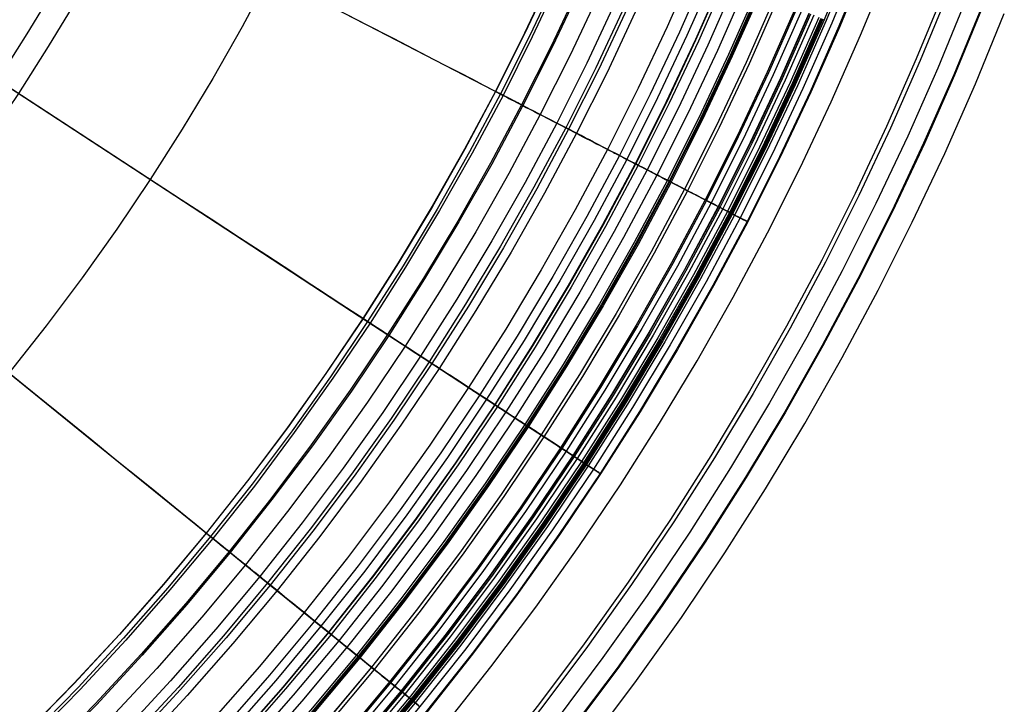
# Model space of a CAD drawing. Header units: millimetres. Extents: x -14 to 488, y -50 to 50.
# Tile 71 of 256: x 230 to 242, y -21 to -13. Entities that reach past the tile are written whole.
import ezdxf

# ---------------------------------------------------------------- set-up
doc = ezdxf.new("R2010")
doc.units = ezdxf.units.MM
doc.header["$MEASUREMENT"] = 0
doc.layers.add('Default', color=7, linetype='Continuous')

msp = doc.modelspace()

# ---------------------------------------------------------------- linework, layer by layer
at = {"layer": 'Default'}
for points in [[(240.1, -12.554), (239.783, -13.327), (239.445, -14.095), (239.086, -14.859), (238.706, -15.616), (238.306, -16.367), (237.885, -17.109), (237.445, -17.844), (236.984, -18.568), (236.503, -19.283), (236.004, -19.987), (235.485, -20.679), (234.948, -21.358), (234.392, -22.025), (233.819, -22.677), (233.229, -23.315), (232.622, -23.938), (232, -24.544), (231.362, -25.135), (230.709, -25.708)], [(240.125, -12.564), (239.807, -13.337), (239.469, -14.107), (239.11, -14.871), (238.73, -15.629), (238.33, -16.38), (237.909, -17.123), (237.468, -17.858), (237.006, -18.583), (236.526, -19.298), (236.025, -20.003), (235.506, -20.695), (234.968, -21.375), (234.413, -22.042), (233.839, -22.695), (233.248, -23.334), (232.641, -23.957), (232.018, -24.564), (231.38, -25.155), (230.727, -25.728)], [(240.192, -12.59), (239.874, -13.366), (239.535, -14.136), (239.175, -14.902), (238.794, -15.662), (238.393, -16.414), (237.971, -17.159), (237.529, -17.896), (237.067, -18.623), (236.585, -19.339), (236.084, -20.045), (235.563, -20.739), (235.024, -21.421), (234.467, -22.089), (233.893, -22.744), (233.301, -23.383), (232.692, -24.008), (232.068, -24.616), (231.428, -25.208), (230.774, -25.783)], [(240.278, -12.624), (239.959, -13.402), (239.619, -14.175), (239.259, -14.943), (238.877, -15.704), (238.474, -16.459), (238.051, -17.206), (237.608, -17.944), (237.145, -18.673), (236.661, -19.392), (236.159, -20.1), (235.637, -20.796), (235.097, -21.48), (234.538, -22.15), (233.962, -22.806), (233.368, -23.447), (232.758, -24.074), (232.132, -24.684), (231.49, -25.277), (230.834, -25.853)], [(240.287, -12.628), (239.968, -13.405), (239.628, -14.179), (239.267, -14.947), (238.885, -15.709), (238.482, -16.463), (238.059, -17.211), (237.616, -17.949), (237.152, -18.678), (236.669, -19.397), (236.166, -20.105), (235.644, -20.802), (235.104, -21.485), (234.545, -22.156), (233.968, -22.812), (233.375, -23.454), (232.764, -24.08), (232.138, -24.69), (231.496, -25.284), (230.84, -25.86)], [(238.257, -12.678), (237.935, -13.409), (237.594, -14.135), (237.233, -14.855), (236.853, -15.568), (236.453, -16.274), (236.034, -16.972), (235.596, -17.661), (235.139, -18.34), (234.664, -19.009), (234.171, -19.667), (233.66, -20.313), (233.132, -20.947), (232.588, -21.567), (232.027, -22.173), (231.45, -22.765), (230.858, -23.342), (230.252, -23.903), (229.631, -24.448), (228.998, -24.976), (228.352, -25.487)], [(238.402, -12.74), (238.079, -13.474), (237.736, -14.203), (237.373, -14.927), (236.991, -15.644), (236.589, -16.353), (236.168, -17.055), (235.728, -17.747), (235.269, -18.43), (234.791, -19.102), (234.296, -19.763), (233.783, -20.413), (233.252, -21.049), (232.704, -21.673), (232.141, -22.282), (231.561, -22.877), (230.966, -23.456), (230.357, -24.02), (229.734, -24.567), (229.097, -25.098), (228.448, -25.611)], [(231.035, -26.032), (231.694, -25.453), (232.338, -24.857), (232.966, -24.245), (233.579, -23.616), (234.175, -22.972), (234.754, -22.313), (235.316, -21.639), (235.86, -20.951), (236.387, -20.249), (236.895, -19.534), (237.385, -18.806), (237.845, -18.081), (238.288, -17.345), (238.712, -16.597), (239.117, -15.839), (239.502, -15.072), (239.868, -14.295), (240.214, -13.508), (240.541, -12.714)], [(231.035, -26.032), (231.694, -25.453), (232.338, -24.857), (232.966, -24.245), (233.579, -23.616), (234.175, -22.972), (234.754, -22.313), (235.316, -21.639), (235.86, -20.951), (236.387, -20.249), (236.895, -19.534), (237.385, -18.806), (237.845, -18.081), (238.288, -17.345), (238.712, -16.597), (239.117, -15.839), (239.502, -15.072), (239.868, -14.295), (240.214, -13.508), (240.541, -12.714)], [(233.255, -12.798), (232.928, -13.411), (232.584, -14.018), (232.224, -14.618), (231.847, -15.21), (231.455, -15.794), (231.046, -16.37), (230.622, -16.935), (230.183, -17.491), (229.729, -18.035), (229.261, -18.568), (228.779, -19.09), (228.283, -19.598), (227.774, -20.094), (227.253, -20.576), (226.72, -21.045), (226.175, -21.499), (225.62, -21.938), (225.054, -22.362), (224.479, -22.77), (223.895, -23.163)], [(233.255, -12.798), (232.928, -13.411), (232.584, -14.018), (232.224, -14.618), (231.847, -15.21), (231.455, -15.794), (231.046, -16.37), (230.622, -16.935), (230.183, -17.491), (229.729, -18.035), (229.261, -18.568), (228.779, -19.09), (228.283, -19.598), (227.774, -20.094), (227.253, -20.576), (226.72, -21.045), (226.175, -21.499), (225.62, -21.938), (225.054, -22.362), (224.479, -22.77), (223.895, -23.163)], [(236.581, -12.793), (236.256, -13.485), (235.912, -14.171), (235.549, -14.852), (235.168, -15.525), (234.769, -16.19), (234.351, -16.847), (233.916, -17.495), (233.463, -18.133), (232.993, -18.76), (232.505, -19.376), (232.002, -19.98), (231.483, -20.571), (230.948, -21.149), (230.398, -21.713), (229.834, -22.263), (229.256, -22.798), (228.664, -23.318), (228.06, -23.821), (227.444, -24.308), (226.817, -24.778), (226.179, -25.231), (225.532, -25.667)], [(236.583, -12.794), (236.258, -13.486), (235.914, -14.172), (235.551, -14.852), (235.17, -15.526), (234.77, -16.191), (234.353, -16.848), (233.917, -17.496), (233.464, -18.134), (232.994, -18.761), (232.507, -19.377), (232.003, -19.981), (231.484, -20.572), (230.949, -21.15), (230.399, -21.715), (229.835, -22.265), (229.257, -22.799), (228.665, -23.319), (228.061, -23.822), (227.446, -24.309), (226.818, -24.78), (226.18, -25.233), (225.533, -25.668)], [(236.642, -12.821), (236.316, -13.514), (235.972, -14.202), (235.608, -14.884), (235.226, -15.559), (234.826, -16.225), (234.407, -16.884), (233.971, -17.533), (233.517, -18.172), (233.046, -18.801), (232.558, -19.418), (232.053, -20.023), (231.533, -20.616), (230.997, -21.195), (230.445, -21.761), (229.88, -22.312), (229.301, -22.848), (228.708, -23.369), (228.103, -23.873), (227.485, -24.361), (226.857, -24.832), (226.218, -25.286), (225.568, -25.723)], [(236.673, -12.835), (236.347, -13.529), (236.002, -14.218), (235.638, -14.9), (235.255, -15.576), (234.855, -16.243), (234.436, -16.902), (233.999, -17.552), (233.544, -18.192), (233.073, -18.822), (232.584, -19.44), (232.079, -20.045), (231.558, -20.639), (231.021, -21.219), (230.469, -21.785), (229.903, -22.337), (229.323, -22.873), (228.73, -23.394), (228.124, -23.899), (227.506, -24.388), (226.877, -24.86), (226.237, -25.314), (225.587, -25.751)], [(238.491, -12.778), (238.167, -13.514), (237.823, -14.246), (237.46, -14.972), (237.076, -15.691), (236.673, -16.402), (236.251, -17.106), (235.809, -17.8), (235.349, -18.485), (234.87, -19.16), (234.373, -19.823), (233.858, -20.474), (233.326, -21.112), (232.777, -21.738), (232.211, -22.349), (231.63, -22.945), (231.033, -23.527), (230.422, -24.092), (229.797, -24.641), (229.158, -25.174), (228.507, -25.688)], [(238.595, -12.822), (238.27, -13.561), (237.925, -14.295), (237.56, -15.024), (237.175, -15.745), (236.771, -16.459), (236.347, -17.165), (235.904, -17.862), (235.442, -18.55), (234.961, -19.226), (234.462, -19.892), (233.946, -20.545), (233.412, -21.186), (232.861, -21.813), (232.293, -22.427), (231.71, -23.025), (231.111, -23.609), (230.498, -24.176), (229.87, -24.727), (229.23, -25.261), (228.576, -25.778)], [(228.58, -25.782), (229.233, -25.266), (229.874, -24.731), (230.502, -24.18), (231.115, -23.613), (231.714, -23.029), (232.297, -22.431), (232.865, -21.817), (233.416, -21.19), (233.95, -20.549), (234.467, -19.895), (234.966, -19.23), (235.447, -18.553), (235.909, -17.865), (236.352, -17.168), (236.776, -16.462), (237.18, -15.748), (237.565, -15.026), (237.93, -14.298), (238.275, -13.564), (238.6, -12.824)], [(238.631, -12.837), (238.306, -13.578), (237.96, -14.312), (237.595, -15.042), (237.21, -15.764), (236.805, -16.479), (236.38, -17.186), (235.937, -17.884), (235.474, -18.572), (234.993, -19.249), (234.494, -19.916), (233.976, -20.57), (233.442, -21.212), (232.89, -21.84), (232.322, -22.454), (231.738, -23.053), (231.138, -23.637), (230.524, -24.205), (229.896, -24.757), (229.255, -25.292), (228.6, -25.809)], [(236.897, -12.937), (236.568, -13.637), (236.221, -14.331), (235.854, -15.019), (235.468, -15.7), (235.064, -16.373), (234.642, -17.037), (234.201, -17.692), (233.743, -18.337), (233.268, -18.972), (232.775, -19.595), (232.266, -20.206), (231.741, -20.804), (231.2, -21.388), (230.644, -21.959), (230.073, -22.515), (229.488, -23.056), (228.89, -23.581), (228.279, -24.091), (227.656, -24.583), (227.022, -25.059), (226.377, -25.517)], [(236.913, -12.944), (236.584, -13.644), (236.236, -14.339), (235.869, -15.027), (235.483, -15.708), (235.079, -16.382), (234.656, -17.047), (234.216, -17.702), (233.757, -18.348), (233.281, -18.982), (232.789, -19.606), (232.279, -20.217), (231.753, -20.815), (231.212, -21.4), (230.656, -21.971), (230.085, -22.528), (229.5, -23.069), (228.901, -23.595), (228.29, -24.104), (227.667, -24.597), (227.032, -25.073), (226.387, -25.531)], [(238.74, -12.884), (238.413, -13.626), (238.067, -14.364), (237.7, -15.096), (237.313, -15.821), (236.907, -16.539), (236.481, -17.248), (236.036, -17.948), (235.571, -18.639), (235.088, -19.319), (234.587, -19.988), (234.068, -20.644), (233.531, -21.288), (232.978, -21.919), (232.407, -22.535), (231.821, -23.137), (231.22, -23.723), (230.603, -24.293), (229.973, -24.847), (229.329, -25.383), (228.672, -25.903)], [(228.777, -25.975), (229.435, -25.454), (230.08, -24.916), (230.71, -24.362), (231.327, -23.792), (231.928, -23.206), (232.514, -22.605), (233.084, -21.989), (233.638, -21.358), (234.176, -20.713), (234.697, -20.055), (235.2, -19.383), (235.687, -18.699), (236.155, -18.002), (236.596, -17.309), (237.02, -16.604), (237.425, -15.889), (237.812, -15.164), (238.181, -14.429), (238.531, -13.686), (238.863, -12.933)], [(228.777, -25.975), (229.435, -25.454), (230.08, -24.916), (230.71, -24.362), (231.327, -23.792), (231.928, -23.206), (232.514, -22.605), (233.084, -21.989), (233.638, -21.358), (234.176, -20.713), (234.697, -20.055), (235.2, -19.383), (235.687, -18.699), (236.155, -18.002), (236.596, -17.309), (237.02, -16.604), (237.425, -15.889), (237.812, -15.164), (238.181, -14.429), (238.531, -13.686), (238.863, -12.933)], [(238.987, -12.989), (238.657, -13.737), (238.308, -14.481), (237.938, -15.219), (237.548, -15.95), (237.139, -16.674), (236.709, -17.389), (236.26, -18.095), (235.792, -18.791), (235.305, -19.477), (234.8, -20.151), (234.276, -20.813), (233.735, -21.463), (233.177, -22.098), (232.602, -22.72), (232.011, -23.326), (231.404, -23.917), (230.783, -24.492), (230.147, -25.051), (229.498, -25.592)], [(241.198, -12.989), (240.87, -13.789), (240.52, -14.585), (240.149, -15.375), (239.756, -16.159), (239.341, -16.936), (238.906, -17.705), (238.45, -18.465), (237.973, -19.215), (237.475, -19.955), (236.958, -20.683), (236.421, -21.4), (235.865, -22.103), (235.29, -22.793), (234.697, -23.468), (234.086, -24.129), (233.458, -24.773), (232.813, -25.401), (232.153, -26.012)], [(230.981, -13.083), (230.645, -13.642), (230.294, -14.195), (229.928, -14.739), (229.547, -15.275), (229.152, -15.803), (228.742, -16.321), (228.319, -16.828), (227.882, -17.326), (227.433, -17.812), (226.971, -18.286), (226.496, -18.748), (226.01, -19.198), (225.513, -19.635), (225.005, -20.058), (224.487, -20.467), (223.96, -20.863)], [(237.123, -13.04), (236.792, -13.745), (236.441, -14.445), (236.071, -15.138), (235.682, -15.825), (235.275, -16.503), (234.849, -17.173), (234.405, -17.833), (233.944, -18.484), (233.464, -19.123), (232.968, -19.751), (232.454, -20.367), (231.925, -20.97), (231.38, -21.559), (230.819, -22.134), (230.244, -22.695), (229.654, -23.24), (229.051, -23.77), (228.436, -24.283), (227.808, -24.78), (227.168, -25.259), (226.518, -25.721)], [(239.008, -12.998), (238.678, -13.747), (238.329, -14.491), (237.958, -15.23), (237.568, -15.961), (237.158, -16.685), (236.729, -17.401), (236.279, -18.108), (235.811, -18.805), (235.324, -19.491), (234.818, -20.165), (234.294, -20.828), (233.753, -21.478), (233.194, -22.114), (232.619, -22.736), (232.027, -23.343), (231.42, -23.934), (230.798, -24.509), (230.162, -25.068), (229.512, -25.61)], [(239.018, -13.002), (238.688, -13.751), (238.338, -14.496), (237.968, -15.234), (237.578, -15.966), (237.168, -16.691), (236.738, -17.407), (236.288, -18.114), (235.82, -18.811), (235.332, -19.497), (234.826, -20.172), (234.302, -20.835), (233.761, -21.485), (233.202, -22.121), (232.626, -22.743), (232.035, -23.35), (231.427, -23.942), (230.805, -24.517), (230.169, -25.076), (229.519, -25.618)], [(239.033, -13.008), (238.703, -13.758), (238.353, -14.503), (237.982, -15.242), (237.592, -15.974), (237.181, -16.699), (236.751, -17.415), (236.302, -18.122), (235.833, -18.82), (235.345, -19.506), (234.839, -20.182), (234.315, -20.845), (233.773, -21.495), (233.214, -22.132), (232.638, -22.754), (232.046, -23.361), (231.438, -23.953), (230.816, -24.529), (230.18, -25.088), (229.529, -25.63)], [(239.196, -13.077), (238.864, -13.832), (238.512, -14.58), (238.14, -15.323), (237.747, -16.06), (237.335, -16.788), (236.902, -17.508), (236.45, -18.22), (235.979, -18.921), (235.489, -19.611), (234.98, -20.29), (234.453, -20.957), (233.908, -21.61), (233.346, -22.251), (232.767, -22.876), (232.172, -23.487), (231.561, -24.082), (230.935, -24.661), (230.295, -25.223), (229.641, -25.768)], [(239.196, -13.078), (238.865, -13.832), (238.513, -14.581), (238.14, -15.324), (237.748, -16.06), (237.335, -16.788), (236.903, -17.509), (236.451, -18.22), (235.979, -18.921), (235.489, -19.611), (234.98, -20.29), (234.453, -20.957), (233.908, -21.611), (233.346, -22.251), (232.767, -22.876), (232.172, -23.487), (231.561, -24.082), (230.935, -24.661), (230.295, -25.223), (229.641, -25.768)], [(239.233, -13.093), (238.901, -13.848), (238.549, -14.598), (238.176, -15.342), (237.783, -16.079), (237.37, -16.809), (236.937, -17.53), (236.484, -18.242), (236.012, -18.944), (235.522, -19.635), (235.012, -20.315), (234.484, -20.982), (233.939, -21.637), (233.376, -22.278), (232.796, -22.904), (232.2, -23.516), (231.589, -24.112), (230.962, -24.691), (230.321, -25.254), (229.667, -25.8)], [(241.245, -13.007), (240.916, -13.809), (240.566, -14.605), (240.194, -15.397), (239.8, -16.182), (239.386, -16.96), (238.95, -17.73), (238.493, -18.491), (238.015, -19.242), (237.517, -19.983), (236.999, -20.713), (236.461, -21.43), (235.904, -22.135), (235.328, -22.826), (234.734, -23.502), (234.122, -24.163), (233.493, -24.809), (232.848, -25.438), (232.187, -26.049)], [(241.453, -13.089), (241.122, -13.896), (240.769, -14.698), (240.394, -15.494), (239.998, -16.284), (239.581, -17.067), (239.142, -17.842), (238.682, -18.608), (238.202, -19.364), (237.7, -20.11), (237.179, -20.844), (236.638, -21.566), (236.077, -22.275), (235.497, -22.971), (234.9, -23.651), (234.284, -24.317), (233.651, -24.966), (233.001, -25.599)], [(237.321, -13.13), (236.988, -13.84), (236.634, -14.545), (236.262, -15.243), (235.871, -15.934), (235.46, -16.618), (235.032, -17.292), (234.585, -17.957), (234.12, -18.612), (233.637, -19.256), (233.137, -19.888), (232.62, -20.508), (232.087, -21.116), (231.538, -21.709), (230.973, -22.288), (230.394, -22.853), (229.8, -23.402), (229.193, -23.935), (228.573, -24.452), (227.941, -24.952), (227.297, -25.435), (226.642, -25.9)], [(237.43, -13.179), (237.095, -13.892), (236.74, -14.6), (236.366, -15.301), (235.973, -15.994), (235.562, -16.68), (235.131, -17.357), (234.683, -18.025), (234.216, -18.682), (233.731, -19.329), (233.229, -19.963), (232.71, -20.586), (232.175, -21.195), (231.624, -21.791), (231.057, -22.373), (230.476, -22.939), (229.88, -23.491), (229.27, -24.026), (228.648, -24.545), (228.013, -25.047), (227.367, -25.531)], [(237.465, -13.195), (237.13, -13.909), (236.775, -14.618), (236.4, -15.319), (236.007, -16.014), (235.595, -16.701), (235.164, -17.379), (234.715, -18.047), (234.247, -18.705), (233.762, -19.352), (233.259, -19.988), (232.74, -20.611), (232.204, -21.221), (231.652, -21.818), (231.085, -22.4), (230.502, -22.968), (229.906, -23.519), (229.296, -24.055), (228.673, -24.575), (228.037, -25.077), (227.39, -25.563)], [(239.448, -13.185), (239.114, -13.945), (238.759, -14.7), (238.384, -15.449), (237.988, -16.192), (237.572, -16.926), (237.136, -17.653), (236.68, -18.37), (236.205, -19.077), (235.71, -19.773), (235.197, -20.457), (234.666, -21.13), (234.116, -21.789), (233.549, -22.434), (232.965, -23.065), (232.365, -23.681), (231.75, -24.281), (231.119, -24.865), (230.473, -25.432), (229.814, -25.981)], [(239.463, -13.191), (239.128, -13.951), (238.773, -14.707), (238.397, -15.456), (238.001, -16.199), (237.585, -16.934), (237.149, -17.661), (236.693, -18.378), (236.217, -19.085), (235.723, -19.782), (235.209, -20.467), (234.678, -21.139), (234.128, -21.799), (233.561, -22.444), (232.977, -23.076), (232.376, -23.692), (231.76, -24.292), (231.129, -24.876), (230.483, -25.443), (229.824, -25.993)], [(239.52, -13.215), (239.184, -13.977), (238.829, -14.734), (238.452, -15.485), (238.056, -16.229), (237.639, -16.965), (237.202, -17.693), (236.745, -18.412), (236.268, -19.121), (235.773, -19.818), (235.258, -20.505), (234.726, -21.178), (234.175, -21.839), (233.607, -22.486), (233.022, -23.118), (232.42, -23.736), (231.803, -24.337), (231.17, -24.922), (230.524, -25.49)], [(241.644, -13.165), (241.311, -13.976), (240.956, -14.783), (240.58, -15.584), (240.181, -16.379), (239.762, -17.167), (239.32, -17.946), (238.858, -18.717), (238.374, -19.477), (237.87, -20.227), (237.345, -20.966), (236.801, -21.692), (236.237, -22.405), (235.654, -23.105), (235.053, -23.789), (234.433, -24.459), (233.797, -25.112), (233.143, -25.749)], [(241.652, -13.168), (241.319, -13.98), (240.965, -14.787), (240.588, -15.588), (240.189, -16.383), (239.769, -17.171), (239.328, -17.951), (238.865, -18.721), (238.382, -19.482), (237.877, -20.232), (237.353, -20.971), (236.808, -21.698), (236.244, -22.411), (235.661, -23.11), (235.059, -23.795), (234.44, -24.465), (233.803, -25.118), (233.149, -25.755)], [(237.56, -13.238), (237.223, -13.955), (236.867, -14.665), (236.492, -15.369), (236.097, -16.066), (235.683, -16.755), (235.251, -17.435), (234.8, -18.106), (234.331, -18.766), (233.844, -19.416), (233.34, -20.053), (232.819, -20.679), (232.281, -21.291), (231.727, -21.89), (231.158, -22.474), (230.574, -23.043), (229.976, -23.597), (229.363, -24.134), (228.738, -24.656), (228.1, -25.16), (227.451, -25.647)], [(239.606, -13.252), (239.27, -14.016), (238.913, -14.775), (238.535, -15.528), (238.138, -16.274), (237.719, -17.013), (237.281, -17.743), (236.823, -18.463), (236.345, -19.174), (235.848, -19.874), (235.333, -20.562), (234.798, -21.237), (234.246, -21.9), (233.676, -22.549), (233.09, -23.183), (232.486, -23.802), (231.867, -24.405), (231.233, -24.992), (230.584, -25.562)], [(239.609, -13.253), (239.273, -14.017), (238.916, -14.777), (238.539, -15.53), (238.141, -16.276), (237.723, -17.014), (237.284, -17.745), (236.826, -18.465), (236.349, -19.176), (235.852, -19.876), (235.336, -20.564), (234.801, -21.24), (234.249, -21.902), (233.679, -22.551), (233.092, -23.185), (232.489, -23.805), (231.87, -24.408), (231.236, -24.995), (230.587, -25.564)], [(239.625, -13.26), (239.289, -14.025), (238.932, -14.784), (238.554, -15.538), (238.156, -16.284), (237.738, -17.023), (237.299, -17.754), (236.841, -18.475), (236.363, -19.186), (235.866, -19.886), (235.35, -20.575), (234.815, -21.251), (234.262, -21.914), (233.692, -22.563), (233.105, -23.198), (232.501, -23.817), (231.882, -24.42), (231.247, -25.008), (230.598, -25.578)], [(239.662, -13.275), (239.325, -14.041), (238.968, -14.802), (238.59, -15.556), (238.191, -16.303), (237.772, -17.043), (237.333, -17.775), (236.874, -18.497), (236.395, -19.208), (235.898, -19.909), (235.381, -20.599), (234.846, -21.276), (234.292, -21.94), (233.722, -22.589), (233.134, -23.225), (232.529, -23.845), (231.909, -24.449), (231.274, -25.037), (230.624, -25.608)], [(239.72, -13.3), (239.383, -14.067), (239.024, -14.829), (238.646, -15.585), (238.246, -16.334), (237.827, -17.075), (237.387, -17.808), (236.927, -18.531), (236.447, -19.244), (235.949, -19.947), (235.431, -20.637), (234.895, -21.316), (234.34, -21.981), (233.768, -22.632), (233.179, -23.268), (232.574, -23.89), (231.953, -24.495), (231.316, -25.084), (230.665, -25.656)], [(239.746, -13.311), (239.408, -14.079), (239.05, -14.841), (238.671, -15.598), (238.271, -16.347), (237.851, -17.089), (237.411, -17.823), (236.951, -18.547), (236.471, -19.26), (235.971, -19.963), (235.453, -20.655), (234.917, -21.333), (234.362, -21.999), (233.789, -22.651), (233.2, -23.288), (232.594, -23.91), (231.972, -24.515), (231.335, -25.105), (230.683, -25.677)], [(239.758, -13.316), (239.42, -14.084), (239.062, -14.847), (238.683, -15.604), (238.283, -16.354), (237.863, -17.096), (237.422, -17.83), (236.962, -18.554), (236.482, -19.268), (235.982, -19.971), (235.464, -20.663), (234.927, -21.342), (234.372, -22.008), (233.799, -22.66), (233.21, -23.297), (232.604, -23.919), (231.981, -24.525), (231.344, -25.115), (230.692, -25.687)], [(239.77, -13.321), (239.432, -14.09), (239.073, -14.853), (238.694, -15.61), (238.294, -16.36), (237.874, -17.102), (237.433, -17.836), (236.973, -18.561), (236.492, -19.275), (235.993, -19.979), (235.474, -20.671), (234.937, -21.35), (234.382, -22.016), (233.809, -22.668), (233.219, -23.306), (232.613, -23.928), (231.99, -24.534), (231.353, -25.124), (230.701, -25.697)], [(233.349, -25.922), (234.005, -25.283), (234.644, -24.628), (235.265, -23.956), (235.87, -23.268), (236.456, -22.565), (237.024, -21.848), (237.573, -21.115), (238.103, -20.369), (238.614, -19.61), (239.095, -18.853), (239.556, -18.085), (239.998, -17.306), (240.421, -16.515), (240.823, -15.714), (241.205, -14.903), (241.566, -14.083), (241.906, -13.254)]]:
    msp.add_lwpolyline(points, dxfattribs=at)
at = {"layer": 'Default', "extrusion": (0.145265, 0.117936, 0.982339)}
msp.add_lwpolyline([(-160.639, -155.259), (-160.639, -155.173)], dxfattribs=at)
at = {"layer": 'Default', "extrusion": (0.132308, 0.132308, 0.982339)}
msp.add_lwpolyline([(-179.733, -137.554), (-179.733, -137.468)], dxfattribs=at)
at = {"layer": 'Default', "extrusion": (0.117936, 0.145265, 0.982339)}
msp.add_lwpolyline([(-197.863, -118.693), (-197.863, -118.607)], dxfattribs=at)
at = {"layer": 'Default', "extrusion": (0.547211, 0.836995, 0)}
for points in [[(-207.512, 22.217), (-207.512, 22.187), (-207.513, 22.156), (-207.515, 22.125), (-207.518, 22.094), (-207.521, 22.062), (-207.525, 22.031), (-207.53, 21.999), (-207.536, 21.967), (-207.543, 21.935), (-207.55, 21.903), (-207.559, 21.871), (-207.568, 21.839), (-207.579, 21.807), (-207.59, 21.774), (-207.602, 21.742), (-207.615, 21.711), (-207.629, 21.679), (-207.643, 21.647), (-207.659, 21.616), (-207.676, 21.585), (-207.693, 21.554), (-207.712, 21.524), (-207.731, 21.494), (-207.751, 21.464), (-207.772, 21.435), (-207.794, 21.406), (-207.817, 21.378), (-207.84, 21.35), (-207.864, 21.322), (-207.889, 21.296), (-207.915, 21.269), (-207.942, 21.244), (-207.969, 21.219), (-207.997, 21.195), (-208.026, 21.171), (-208.055, 21.149), (-208.084, 21.127), (-208.115, 21.105), (-208.145, 21.085), (-208.177, 21.065), (-208.208, 21.046), (-208.241, 21.028), (-208.273, 21.011), (-208.306, 20.994), (-208.339, 20.979), (-208.372, 20.964), (-208.406, 20.95), (-208.44, 20.937), (-208.474, 20.925), (-208.508, 20.914), (-208.542, 20.903), (-208.576, 20.894), (-208.611, 20.885), (-208.645, 20.877), (-208.679, 20.87), (-208.713, 20.864), (-208.747, 20.858), (-208.781, 20.853), (-208.815, 20.849), (-208.848, 20.846), (-208.882, 20.844), (-208.915, 20.842), (-208.948, 20.841), (-208.98, 20.841), (-209.013, 20.841), (-209.046, 20.842), (-209.079, 20.844), (-209.112, 20.846), (-209.146, 20.849), (-209.18, 20.853), (-209.214, 20.858), (-209.248, 20.864), (-209.282, 20.87), (-209.316, 20.877), (-209.35, 20.885), (-209.385, 20.894), (-209.419, 20.903), (-209.453, 20.914), (-209.487, 20.925), (-209.521, 20.937), (-209.555, 20.95), (-209.589, 20.964), (-209.622, 20.979), (-209.655, 20.994), (-209.688, 21.011), (-209.72, 21.028), (-209.752, 21.046), (-209.784, 21.065), (-209.815, 21.085), (-209.846, 21.105), (-209.876, 21.127), (-209.906, 21.149), (-209.935, 21.171), (-209.964, 21.195), (-209.992, 21.219), (-210.019, 21.244), (-210.046, 21.269), (-210.071, 21.296), (-210.096, 21.322), (-210.121, 21.35), (-210.144, 21.378), (-210.167, 21.406), (-210.189, 21.435), (-210.21, 21.464), (-210.23, 21.494), (-210.249, 21.524), (-210.268, 21.554), (-210.285, 21.585), (-210.302, 21.616), (-210.317, 21.647), (-210.332, 21.679), (-210.346, 21.711), (-210.359, 21.742), (-210.371, 21.774), (-210.382, 21.807), (-210.393, 21.839), (-210.402, 21.871), (-210.41, 21.903), (-210.418, 21.935), (-210.425, 21.967), (-210.431, 21.999), (-210.436, 22.031), (-210.44, 22.062), (-210.443, 22.094), (-210.446, 22.125), (-210.448, 22.156), (-210.449, 22.187), (-210.449, 22.217)], [(-210.449, 22.217), (-210.449, 22.248), (-210.448, 22.279), (-210.446, 22.31), (-210.443, 22.341), (-210.44, 22.373), (-210.436, 22.404), (-210.431, 22.436), (-210.425, 22.468), (-210.418, 22.5), (-210.41, 22.532), (-210.402, 22.564), (-210.393, 22.596), (-210.382, 22.628), (-210.371, 22.66), (-210.359, 22.692), (-210.346, 22.724), (-210.332, 22.756), (-210.317, 22.787), (-210.302, 22.819), (-210.285, 22.85), (-210.268, 22.881), (-210.249, 22.911), (-210.23, 22.941), (-210.21, 22.971), (-210.189, 23), (-210.167, 23.029), (-210.144, 23.057), (-210.121, 23.085), (-210.096, 23.113), (-210.071, 23.139), (-210.046, 23.165), (-210.019, 23.191), (-209.992, 23.216), (-209.964, 23.24), (-209.935, 23.264), (-209.906, 23.286), (-209.876, 23.308), (-209.846, 23.33), (-209.815, 23.35), (-209.784, 23.37), (-209.752, 23.389), (-209.72, 23.407), (-209.688, 23.424), (-209.655, 23.44), (-209.622, 23.456), (-209.589, 23.471), (-209.555, 23.485), (-209.521, 23.498), (-209.487, 23.51), (-209.453, 23.521), (-209.419, 23.531), (-209.385, 23.541), (-209.35, 23.55), (-209.316, 23.558), (-209.282, 23.565), (-209.248, 23.571), (-209.214, 23.577), (-209.18, 23.581), (-209.146, 23.585), (-209.112, 23.589), (-209.079, 23.591), (-209.046, 23.593), (-209.013, 23.594), (-208.98, 23.594), (-208.948, 23.594), (-208.915, 23.593), (-208.882, 23.591), (-208.848, 23.589), (-208.815, 23.585), (-208.781, 23.581), (-208.747, 23.577), (-208.713, 23.571), (-208.679, 23.565), (-208.645, 23.558), (-208.611, 23.55), (-208.576, 23.541), (-208.542, 23.531), (-208.508, 23.521), (-208.474, 23.51), (-208.44, 23.498), (-208.406, 23.485), (-208.372, 23.471), (-208.339, 23.456), (-208.306, 23.44), (-208.273, 23.424), (-208.241, 23.407), (-208.208, 23.389), (-208.177, 23.37), (-208.145, 23.35), (-208.115, 23.33), (-208.084, 23.308), (-208.055, 23.286), (-208.026, 23.264), (-207.997, 23.24), (-207.969, 23.216), (-207.942, 23.191), (-207.915, 23.165), (-207.889, 23.139), (-207.864, 23.113), (-207.84, 23.085), (-207.817, 23.057), (-207.794, 23.029), (-207.772, 23), (-207.751, 22.971), (-207.731, 22.941), (-207.712, 22.911), (-207.693, 22.881), (-207.676, 22.85), (-207.659, 22.819), (-207.643, 22.787), (-207.629, 22.756), (-207.615, 22.724), (-207.602, 22.692), (-207.59, 22.66), (-207.579, 22.628), (-207.568, 22.596), (-207.559, 22.564), (-207.55, 22.532), (-207.543, 22.5), (-207.536, 22.468), (-207.53, 22.436), (-207.525, 22.404), (-207.521, 22.373), (-207.518, 22.341), (-207.515, 22.31), (-207.513, 22.279), (-207.512, 22.248), (-207.512, 22.217)]]:
    msp.add_lwpolyline(points, dxfattribs=at)
at = {"layer": 'Default'}
for points in [[(235.909, -17.865, 24.858), (235.854, -17.83, 24.839), (235.8, -17.794, 24.818), (235.746, -17.759, 24.795), (235.693, -17.725, 24.771), (235.641, -17.691, 24.745), (235.59, -17.657, 24.718), (235.54, -17.624, 24.689), (235.49, -17.592, 24.659), (235.442, -17.56, 24.627), (235.394, -17.529, 24.594), (235.347, -17.498, 24.559), (235.302, -17.469, 24.524), (235.257, -17.44, 24.487), (235.214, -17.411, 24.45), (235.172, -17.384, 24.411), (235.131, -17.357, 24.371), (235.092, -17.331, 24.33), (235.053, -17.306, 24.289), (235.016, -17.282, 24.247), (234.981, -17.259, 24.204), (234.946, -17.236, 24.16), (234.913, -17.214, 24.116), (234.88, -17.193, 24.071), (234.849, -17.173, 24.026), (234.82, -17.153, 23.98), (234.791, -17.135, 23.934), (234.763, -17.117, 23.888), (234.737, -17.099, 23.841), (234.712, -17.083, 23.794), (234.687, -17.067, 23.747), (234.664, -17.052, 23.7), (234.642, -17.037, 23.652), (234.621, -17.023, 23.605), (234.6, -17.01, 23.557), (234.581, -16.997, 23.509), (234.563, -16.985, 23.462), (234.545, -16.974, 23.414), (234.529, -16.963, 23.366), (234.513, -16.953, 23.318), (234.498, -16.943, 23.27), (234.484, -16.934, 23.221), (234.471, -16.925, 23.173), (234.458, -16.917, 23.125), (234.447, -16.91, 23.077), (234.426, -16.896, 22.981), (234.407, -16.884, 22.884), (234.392, -16.874, 22.788), (234.379, -16.865, 22.692), (234.368, -16.858, 22.596), (234.36, -16.853, 22.501), (234.354, -16.849, 22.405), (234.351, -16.847, 22.31), (234.35, -16.846, 22.215), (234.351, -16.847, 22.12), (234.354, -16.849, 22.025), (234.36, -16.853, 21.931), (234.367, -16.858, 21.836), (234.377, -16.864, 21.742), (234.388, -16.871, 21.648), (234.402, -16.88, 21.554), (234.418, -16.891, 21.461), (234.436, -16.902, 21.368), (234.456, -16.915, 21.275), (234.478, -16.93, 21.182), (234.502, -16.946, 21.09), (234.528, -16.963, 20.998), (234.557, -16.982, 20.907), (234.588, -17.002, 20.816), (234.621, -17.023, 20.725), (234.656, -17.047, 20.635), (234.694, -17.071, 20.546), (234.734, -17.098, 20.457), (234.777, -17.126, 20.369), (234.823, -17.155, 20.282), (234.871, -17.187, 20.195), (234.921, -17.22, 20.11), (234.975, -17.255, 20.026), (235.032, -17.292, 19.943), (235.091, -17.331, 19.861), (235.154, -17.372, 19.781), (235.186, -17.393, 19.741), (235.22, -17.415, 19.702), (235.254, -17.437, 19.663), (235.288, -17.46, 19.625), (235.324, -17.483, 19.588), (235.36, -17.507, 19.551), (235.398, -17.531, 19.514), (235.436, -17.556, 19.478), (235.474, -17.582, 19.443), (235.514, -17.607, 19.409), (235.555, -17.634, 19.375), (235.611, -17.671, 19.329), (235.626, -17.681, 19.317), (235.642, -17.691, 19.303), (235.658, -17.702, 19.288), (235.675, -17.712, 19.273), (235.692, -17.724, 19.256), (235.728, -17.747, 19.218), (235.767, -17.773, 19.175), (235.809, -17.8, 19.125), (235.855, -17.83, 19.069), (235.904, -17.862, 19.006), (235.954, -17.895, 18.937), (236.004, -17.927, 18.868), (236.052, -17.959, 18.797), (236.099, -17.99, 18.723), (236.146, -18.021, 18.644), (236.193, -18.052, 18.559), (236.241, -18.082, 18.468), (236.288, -18.114, 18.368), (236.337, -18.145, 18.26), (236.386, -18.177, 18.141), (236.435, -18.209, 18.012), (236.484, -18.242, 17.87), (236.534, -18.274, 17.715), (236.583, -18.306, 17.546), (236.632, -18.338, 17.363), (236.68, -18.37, 17.164), (236.727, -18.4, 16.948), (236.773, -18.43, 16.716), (236.817, -18.459, 16.466), (236.859, -18.487, 16.199), (236.9, -18.513, 15.912), (236.938, -18.538, 15.606), (237.006, -18.583, 14.934), (237.063, -18.62, 14.177), (237.106, -18.648, 13.331), (237.134, -18.666, 12.389), (237.152, -18.678, 5.79), (237.151, -18.678, 5.624), (237.147, -18.675, 5.462), (237.14, -18.67, 5.304), (237.13, -18.664, 5.149), (237.118, -18.656, 4.998), (237.104, -18.647, 4.851), (237.086, -18.635, 4.707), (237.067, -18.623, 4.567), (237.045, -18.608, 4.43), (237.02, -18.592, 4.297), (236.994, -18.575, 4.168), (236.964, -18.556, 4.042), (236.933, -18.535, 3.919), (236.9, -18.513, 3.8), (236.864, -18.49, 3.684), (236.826, -18.465, 3.571), (236.786, -18.439, 3.462), (236.745, -18.412, 3.355), (236.701, -18.383, 3.252), (236.655, -18.353, 3.152), (236.607, -18.322, 3.054), (236.557, -18.289, 2.959), (236.505, -18.255, 2.867), (236.451, -18.22, 2.777), (236.394, -18.183, 2.69), (236.336, -18.145, 2.605), (236.276, -18.105, 2.522), (236.213, -18.064, 2.442), (236.147, -18.022, 2.363), (236.08, -17.977, 2.287), (236.01, -17.931, 2.212), (235.937, -17.884, 2.139), (235.861, -17.834, 2.068), (235.783, -17.783, 1.999), (235.702, -17.73, 1.932), (235.618, -17.675, 1.866), (235.531, -17.619, 1.802), (235.441, -17.56, 1.74), (235.348, -17.499, 1.68), (235.251, -17.435, 1.621), (235.151, -17.37, 1.564), (235.048, -17.302, 1.509), (234.941, -17.233, 1.456), (234.83, -17.16, 1.405), (234.716, -17.086, 1.356), (234.599, -17.009, 1.309), (234.477, -16.93, 1.264), (234.353, -16.848, 1.221), (234.224, -16.764, 1.181), (234.092, -16.677, 1.142), (233.955, -16.588, 1.106), (233.816, -16.497, 1.073), (233.672, -16.403, 1.042), (233.525, -16.307, 1.013), (233.219, -16.107, 0.963), (232.898, -15.897, 0.924), (232.563, -15.678, 0.895), (232.213, -15.449, 0.878), (208.878, -0.193, 0.872)], [(235.004, -21.404, 4.43), (234.981, -21.386, 4.297), (234.956, -21.366, 4.168), (234.929, -21.344, 4.042), (234.9, -21.32, 3.919), (234.869, -21.295, 3.8), (234.836, -21.268, 3.684), (234.801, -21.24, 3.571), (234.764, -21.21, 3.462), (234.726, -21.178, 3.355), (234.685, -21.145, 3.252), (234.642, -21.111, 3.152), (234.598, -21.075, 3.054), (234.551, -21.037, 2.959), (234.503, -20.998, 2.867), (234.453, -20.957, 2.777), (234.401, -20.915, 2.69), (234.347, -20.871, 2.605), (234.29, -20.825, 2.522), (234.232, -20.778, 2.442), (234.172, -20.729, 2.363), (234.109, -20.678, 2.287), (234.044, -20.625, 2.212), (233.976, -20.57, 2.139), (233.906, -20.513, 2.068), (233.834, -20.454, 1.999), (233.759, -20.393, 1.932), (233.681, -20.33, 1.866), (233.6, -20.264, 1.802), (233.516, -20.197, 1.74), (233.43, -20.126, 1.68), (233.34, -20.053, 1.621), (233.247, -19.978, 1.564), (233.151, -19.9, 1.509), (233.052, -19.82, 1.456), (232.95, -19.737, 1.405), (232.844, -19.651, 1.356), (232.735, -19.562, 1.309), (232.623, -19.471, 1.264), (232.507, -19.377, 1.221), (232.388, -19.28, 1.181), (232.265, -19.18, 1.142), (232.139, -19.078, 1.106), (232.009, -18.973, 1.073), (231.876, -18.864, 1.042), (231.739, -18.754, 1.013), (231.455, -18.523, 0.963), (231.158, -18.282, 0.924), (230.847, -18.029, 0.895), (230.522, -17.765, 0.878), (208.878, -0.193, 0.872)], [(230.325, -11.282, 101.407), (234.404, -13.392, 76.821), (235.771, -14.099, 67.106), (236.775, -14.618, 58.875), (237.486, -14.985, 51.878), (237.958, -15.23, 46.03), (238.452, -15.485, 37.025), (238.694, -15.61, 30.077), (238.714, -15.62, 28.944), (238.715, -15.621, 28.424), (238.706, -15.616, 27.937), (238.697, -15.611, 27.707), (238.685, -15.605, 27.487), (238.669, -15.597, 27.276), (238.649, -15.587, 27.076), (238.626, -15.575, 26.886), (238.6, -15.561, 26.707), (238.585, -15.554, 26.621), (238.57, -15.546, 26.539), (238.553, -15.537, 26.459), (238.535, -15.528, 26.383), (238.517, -15.518, 26.308), (238.497, -15.508, 26.236), (238.477, -15.497, 26.165), (238.455, -15.486, 26.096), (238.432, -15.475, 26.028), (238.409, -15.463, 25.963), (238.385, -15.45, 25.899), (238.36, -15.437, 25.837), (238.334, -15.424, 25.776), (238.308, -15.41, 25.718), (238.281, -15.396, 25.661), (238.254, -15.382, 25.607), (238.226, -15.368, 25.554), (238.198, -15.353, 25.503), (238.169, -15.338, 25.454), (238.14, -15.323, 25.407), (238.111, -15.308, 25.362), (238.081, -15.293, 25.319), (238.052, -15.278, 25.278), (238.023, -15.263, 25.239), (237.993, -15.248, 25.202), (237.964, -15.232, 25.167), (237.935, -15.218, 25.133), (237.907, -15.203, 25.102), (237.878, -15.188, 25.073), (237.851, -15.174, 25.046), (237.824, -15.16, 25.02), (237.797, -15.146, 24.997), (237.772, -15.133, 24.975), (237.747, -15.12, 24.956), (237.723, -15.108, 24.939), (237.711, -15.102, 24.931), (237.7, -15.096, 24.923), (237.664, -15.077, 24.901), (237.657, -15.073, 24.896), (237.649, -15.07, 24.892), (237.642, -15.066, 24.888), (237.635, -15.062, 24.885), (237.628, -15.059, 24.882), (237.621, -15.055, 24.878), (237.613, -15.051, 24.875), (237.605, -15.047, 24.872), (237.565, -15.026, 24.858)], [(224.313, -20.238, 102.075), (224.824, -19.834, 102.075), (225.326, -19.415, 102.075), (225.818, -18.984, 102.075), (226.298, -18.539, 102.075), (226.767, -18.082, 102.075), (227.224, -17.614, 102.075), (227.668, -17.134, 102.075), (228.1, -16.642, 102.075), (228.519, -16.139, 102.075), (228.923, -15.629, 102.075), (229.313, -15.108, 102.075), (229.69, -14.577, 102.075), (230.053, -14.037, 102.075), (230.399, -13.494, 102.075), (230.73, -12.942, 102.075)], [(237.565, -15.026, 24.858), (237.507, -14.996, 24.839), (237.449, -14.966, 24.818), (237.393, -14.937, 24.795), (237.337, -14.908, 24.771), (237.281, -14.879, 24.745), (237.227, -14.851, 24.718), (237.173, -14.824, 24.689), (237.121, -14.796, 24.659), (237.069, -14.77, 24.627), (237.019, -14.744, 24.594), (236.969, -14.718, 24.559), (236.921, -14.693, 24.524), (236.874, -14.669, 24.487), (236.828, -14.645, 24.45), (236.783, -14.622, 24.411), (236.74, -14.6, 24.371), (236.698, -14.578, 24.33), (236.657, -14.557, 24.289), (236.618, -14.536, 24.247), (236.58, -14.517, 24.204), (236.543, -14.498, 24.16), (236.508, -14.48, 24.116), (236.474, -14.462, 24.071), (236.441, -14.445, 24.026), (236.409, -14.428, 23.98), (236.379, -14.413, 23.934), (236.35, -14.398, 23.888), (236.321, -14.383, 23.841), (236.295, -14.369, 23.794), (236.269, -14.356, 23.747), (236.244, -14.343, 23.7), (236.221, -14.331, 23.652), (236.198, -14.319, 23.605), (236.177, -14.308, 23.557), (236.156, -14.298, 23.509), (236.137, -14.288, 23.462), (236.118, -14.278, 23.414), (236.1, -14.269, 23.366), (236.084, -14.26, 23.318), (236.068, -14.252, 23.27), (236.053, -14.244, 23.221), (236.039, -14.237, 23.173), (236.026, -14.23, 23.125), (236.013, -14.224, 23.077), (235.991, -14.212, 22.981), (235.972, -14.202, 22.884), (235.955, -14.194, 22.788), (235.941, -14.187, 22.692), (235.93, -14.181, 22.596), (235.922, -14.176, 22.501), (235.916, -14.173, 22.405), (235.912, -14.171, 22.31), (235.911, -14.171, 22.215), (235.912, -14.171, 22.12), (235.915, -14.173, 22.025), (235.921, -14.176, 21.931), (235.929, -14.18, 21.836), (235.939, -14.185, 21.742), (235.951, -14.192, 21.648), (235.966, -14.199, 21.554), (235.983, -14.208, 21.461), (236.002, -14.218, 21.368), (236.023, -14.229, 21.275), (236.046, -14.241, 21.182), (236.072, -14.254, 21.09), (236.1, -14.269, 20.998), (236.13, -14.284, 20.907), (236.163, -14.301, 20.816), (236.198, -14.319, 20.725), (236.236, -14.339, 20.635), (236.276, -14.36, 20.546), (236.319, -14.382, 20.457), (236.364, -14.405, 20.369), (236.412, -14.43, 20.282), (236.463, -14.457, 20.195), (236.517, -14.484, 20.11), (236.574, -14.514, 20.026), (236.634, -14.545, 19.943), (236.698, -14.578, 19.861), (236.764, -14.612, 19.781), (236.798, -14.63, 19.741), (236.834, -14.648, 19.702), (236.87, -14.667, 19.663), (236.907, -14.686, 19.625), (236.944, -14.705, 19.588), (236.983, -14.725, 19.551), (237.023, -14.746, 19.514), (237.063, -14.767, 19.478), (237.104, -14.788, 19.443), (237.146, -14.81, 19.409), (237.189, -14.832, 19.375), (237.249, -14.863, 19.329), (237.266, -14.871, 19.317), (237.282, -14.88, 19.303), (237.299, -14.889, 19.288), (237.317, -14.898, 19.273), (237.335, -14.907, 19.256), (237.373, -14.927, 19.218), (237.415, -14.948, 19.175), (237.46, -14.972, 19.125), (237.508, -14.997, 19.069), (237.56, -15.024, 19.006), (237.614, -15.051, 18.937), (237.666, -15.078, 18.868), (237.717, -15.105, 18.797), (237.767, -15.131, 18.723), (237.817, -15.157, 18.644), (237.867, -15.182, 18.559), (237.917, -15.208, 18.468), (237.968, -15.234, 18.368), (238.019, -15.261, 18.26), (238.071, -15.288, 18.141), (238.123, -15.315, 18.012), (238.176, -15.342, 17.87), (238.229, -15.369, 17.715), (238.281, -15.396, 17.546), (238.333, -15.423, 17.363), (238.384, -15.449, 17.164), (238.433, -15.475, 16.948), (238.482, -15.5, 16.716), (238.529, -15.524, 16.466), (238.574, -15.548, 16.199), (238.617, -15.57, 15.912), (238.657, -15.591, 15.606), (238.73, -15.629, 14.934), (238.79, -15.66, 14.177), (238.836, -15.683, 13.331), (238.865, -15.698, 12.389), (238.885, -15.709, 5.79), (238.883, -15.708, 5.624), (238.879, -15.706, 5.462), (238.872, -15.702, 5.304), (238.862, -15.697, 5.149), (238.849, -15.69, 4.998), (238.833, -15.682, 4.851), (238.815, -15.672, 4.707), (238.794, -15.662, 4.567), (238.771, -15.65, 4.43), (238.745, -15.636, 4.297), (238.716, -15.621, 4.168), (238.686, -15.605, 4.042), (238.652, -15.588, 3.919), (238.617, -15.57, 3.8), (238.579, -15.55, 3.684), (238.539, -15.53, 3.571), (238.497, -15.508, 3.462), (238.452, -15.485, 3.355), (238.406, -15.461, 3.252), (238.357, -15.436, 3.152), (238.306, -15.409, 3.054), (238.253, -15.382, 2.959), (238.198, -15.353, 2.867), (238.14, -15.324, 2.777), (238.081, -15.293, 2.69), (238.019, -15.261, 2.605), (237.954, -15.227, 2.522), (237.888, -15.193, 2.442), (237.818, -15.157, 2.363), (237.747, -15.12, 2.287), (237.672, -15.082, 2.212), (237.595, -15.042, 2.139), (237.515, -15, 2.068), (237.432, -14.957, 1.999), (237.346, -14.913, 1.932), (237.257, -14.867, 1.866), (237.164, -14.819, 1.802), (237.069, -14.769, 1.74), (236.97, -14.718, 1.68), (236.867, -14.665, 1.621), (236.761, -14.61, 1.564), (236.651, -14.554, 1.509), (236.538, -14.495, 1.456), (236.421, -14.434, 1.405), (236.3, -14.372, 1.356), (236.175, -14.307, 1.309), (236.046, -14.241, 1.264), (235.914, -14.172, 1.221), (235.777, -14.102, 1.181), (235.637, -14.029, 1.142), (235.492, -13.954, 1.106), (235.344, -13.878, 1.073), (235.191, -13.799, 1.042), (235.035, -13.718, 1.013), (234.711, -13.55, 0.963), (234.37, -13.374, 0.924), (234.014, -13.19, 0.895)], [(229.086, -13.405, 101.407), (232.93, -15.918, 76.821), (234.218, -16.76, 67.106), (235.164, -17.379, 58.875), (235.834, -17.817, 51.878), (236.279, -18.108, 46.03), (236.745, -18.412, 37.025), (236.973, -18.561, 30.077), (236.992, -18.573, 28.944), (236.993, -18.574, 28.424), (236.984, -18.568, 27.937), (236.975, -18.563, 27.707), (236.964, -18.555, 27.487), (236.949, -18.545, 27.276), (236.93, -18.533, 27.076), (236.909, -18.519, 26.886), (236.884, -18.503, 26.707), (236.87, -18.494, 26.621), (236.855, -18.484, 26.539), (236.84, -18.474, 26.459), (236.823, -18.463, 26.383), (236.806, -18.452, 26.308), (236.787, -18.44, 26.236), (236.768, -18.427, 26.165), (236.747, -18.414, 26.096), (236.726, -18.4, 26.028), (236.704, -18.385, 25.963), (236.681, -18.37, 25.899), (236.658, -18.355, 25.837), (236.633, -18.339, 25.776), (236.609, -18.323, 25.718), (236.583, -18.306, 25.661), (236.558, -18.29, 25.607), (236.531, -18.272, 25.554), (236.505, -18.255, 25.503), (236.478, -18.237, 25.454), (236.45, -18.22, 25.407), (236.423, -18.202, 25.362), (236.395, -18.184, 25.319), (236.368, -18.165, 25.278), (236.34, -18.147, 25.239), (236.312, -18.129, 25.202), (236.285, -18.111, 25.167), (236.257, -18.093, 25.133), (236.231, -18.076, 25.102), (236.204, -18.058, 25.073), (236.178, -18.041, 25.046), (236.152, -18.025, 25.02), (236.127, -18.008, 24.997), (236.103, -17.993, 24.975), (236.08, -17.977, 24.956), (236.057, -17.963, 24.939), (236.046, -17.955, 24.931), (236.036, -17.948, 24.923), (236.002, -17.926, 24.901), (235.995, -17.922, 24.896), (235.988, -17.917, 24.892), (235.981, -17.913, 24.888), (235.975, -17.909, 24.885), (235.968, -17.904, 24.882), (235.961, -17.9, 24.878), (235.954, -17.895, 24.875), (235.946, -17.89, 24.872), (235.909, -17.865, 24.858)], [(227.622, -15.411, 101.407), (231.188, -18.306, 76.821), (232.382, -19.276, 67.106), (233.259, -19.988, 58.875), (233.881, -20.493, 51.878), (234.294, -20.828, 46.03), (234.726, -21.178, 37.025), (234.937, -21.35, 30.077), (234.955, -21.364, 28.944), (234.956, -21.365, 28.424), (234.948, -21.358, 27.937), (234.94, -21.352, 27.707), (234.929, -21.343, 27.487), (234.915, -21.332, 27.276), (234.898, -21.318, 27.076), (234.878, -21.302, 26.886), (234.855, -21.283, 26.707), (234.842, -21.273, 26.621), (234.828, -21.262, 26.539), (234.814, -21.25, 26.459), (234.798, -21.237, 26.383), (234.782, -21.224, 26.308), (234.765, -21.21, 26.236), (234.747, -21.196, 26.165), (234.728, -21.18, 26.096), (234.708, -21.164, 26.028), (234.688, -21.148, 25.963), (234.667, -21.13, 25.899), (234.645, -21.113, 25.837), (234.622, -21.095, 25.776), (234.599, -21.076, 25.718), (234.576, -21.057, 25.661), (234.552, -21.037, 25.607), (234.528, -21.018, 25.554), (234.503, -20.998, 25.503), (234.478, -20.977, 25.454), (234.453, -20.957, 25.407), (234.427, -20.936, 25.362), (234.402, -20.915, 25.319), (234.376, -20.894, 25.278), (234.35, -20.873, 25.239), (234.324, -20.853, 25.202), (234.299, -20.832, 25.167), (234.274, -20.811, 25.133), (234.249, -20.791, 25.102), (234.224, -20.771, 25.073), (234.2, -20.751, 25.046), (234.176, -20.732, 25.02), (234.153, -20.714, 24.997), (234.131, -20.695, 24.975), (234.109, -20.678, 24.956), (234.088, -20.661, 24.939), (234.078, -20.652, 24.931), (234.068, -20.644, 24.923), (234.037, -20.619, 24.901), (234.03, -20.614, 24.896), (234.024, -20.609, 24.892), (234.018, -20.604, 24.888), (234.012, -20.599, 24.885), (234.005, -20.594, 24.882), (233.999, -20.588, 24.878), (233.992, -20.583, 24.875), (233.985, -20.577, 24.872), (233.95, -20.549, 24.858)], [(233.95, -20.549, 24.858), (233.899, -20.507, 24.839), (233.849, -20.467, 24.818), (233.799, -20.426, 24.795), (233.75, -20.387, 24.771), (233.702, -20.347, 24.745), (233.655, -20.309, 24.718), (233.608, -20.271, 24.689), (233.562, -20.234, 24.659), (233.517, -20.197, 24.627), (233.473, -20.161, 24.594), (233.43, -20.126, 24.559), (233.387, -20.092, 24.524), (233.346, -20.058, 24.487), (233.306, -20.026, 24.45), (233.267, -19.994, 24.411), (233.229, -19.963, 24.371), (233.192, -19.934, 24.33), (233.157, -19.905, 24.289), (233.123, -19.877, 24.247), (233.089, -19.85, 24.204), (233.057, -19.824, 24.16), (233.026, -19.799, 24.116), (232.996, -19.774, 24.071), (232.968, -19.751, 24.026), (232.94, -19.729, 23.98), (232.913, -19.707, 23.934), (232.888, -19.686, 23.888), (232.863, -19.666, 23.841), (232.84, -19.647, 23.794), (232.817, -19.629, 23.747), (232.796, -19.611, 23.7), (232.775, -19.595, 23.652), (232.755, -19.579, 23.605), (232.737, -19.564, 23.557), (232.719, -19.549, 23.509), (232.702, -19.535, 23.462), (232.685, -19.522, 23.414), (232.67, -19.51, 23.366), (232.656, -19.498, 23.318), (232.642, -19.486, 23.27), (232.629, -19.476, 23.221), (232.617, -19.466, 23.173), (232.605, -19.457, 23.125), (232.594, -19.448, 23.077), (232.575, -19.432, 22.981), (232.558, -19.418, 22.884), (232.543, -19.406, 22.788), (232.531, -19.397, 22.692), (232.521, -19.389, 22.596), (232.514, -19.383, 22.501), (232.509, -19.378, 22.405), (232.505, -19.376, 22.31), (232.504, -19.375, 22.215), (232.505, -19.376, 22.12), (232.508, -19.378, 22.025), (232.513, -19.382, 21.931), (232.52, -19.388, 21.836), (232.529, -19.395, 21.742), (232.54, -19.404, 21.648), (232.553, -19.414, 21.554), (232.567, -19.426, 21.461), (232.584, -19.44, 21.368), (232.602, -19.455, 21.275), (232.623, -19.471, 21.182), (232.645, -19.489, 21.09), (232.67, -19.509, 20.998), (232.696, -19.531, 20.907), (232.725, -19.554, 20.816), (232.756, -19.579, 20.725), (232.789, -19.606, 20.635), (232.824, -19.634, 20.546), (232.861, -19.664, 20.457), (232.901, -19.697, 20.369), (232.943, -19.731, 20.282), (232.987, -19.767, 20.195), (233.035, -19.805, 20.11), (233.084, -19.846, 20.026), (233.137, -19.888, 19.943), (233.192, -19.933, 19.861), (233.25, -19.98, 19.781), (233.28, -20.005, 19.741), (233.311, -20.03, 19.702), (233.343, -20.055, 19.663), (233.375, -20.082, 19.625), (233.408, -20.108, 19.588), (233.442, -20.136, 19.551), (233.476, -20.164, 19.514), (233.511, -20.193, 19.478), (233.547, -20.222, 19.443), (233.584, -20.252, 19.409), (233.622, -20.282, 19.375), (233.674, -20.325, 19.329), (233.688, -20.336, 19.317), (233.703, -20.348, 19.303), (233.718, -20.36, 19.288), (233.733, -20.373, 19.273), (233.749, -20.385, 19.256), (233.783, -20.413, 19.218), (233.819, -20.442, 19.175), (233.858, -20.474, 19.125), (233.9, -20.508, 19.069), (233.946, -20.545, 19.006), (233.993, -20.583, 18.937), (234.038, -20.62, 18.868), (234.083, -20.657, 18.797), (234.127, -20.692, 18.723), (234.171, -20.728, 18.644), (234.214, -20.763, 18.559), (234.258, -20.799, 18.468), (234.302, -20.835, 18.368), (234.347, -20.871, 18.26), (234.393, -20.908, 18.141), (234.438, -20.945, 18.012), (234.484, -20.982, 17.87), (234.53, -21.02, 17.715), (234.576, -21.057, 17.546), (234.621, -21.093, 17.363), (234.666, -21.13, 17.164), (234.709, -21.165, 16.948), (234.752, -21.199, 16.716), (234.793, -21.233, 16.466), (234.832, -21.265, 16.199), (234.869, -21.295, 15.912), (234.905, -21.324, 15.606), (234.968, -21.375, 14.934), (235.021, -21.418, 14.177)]]:
    msp.add_polyline3d(points, dxfattribs=at)

doc.saveas('drawing.dxf')
